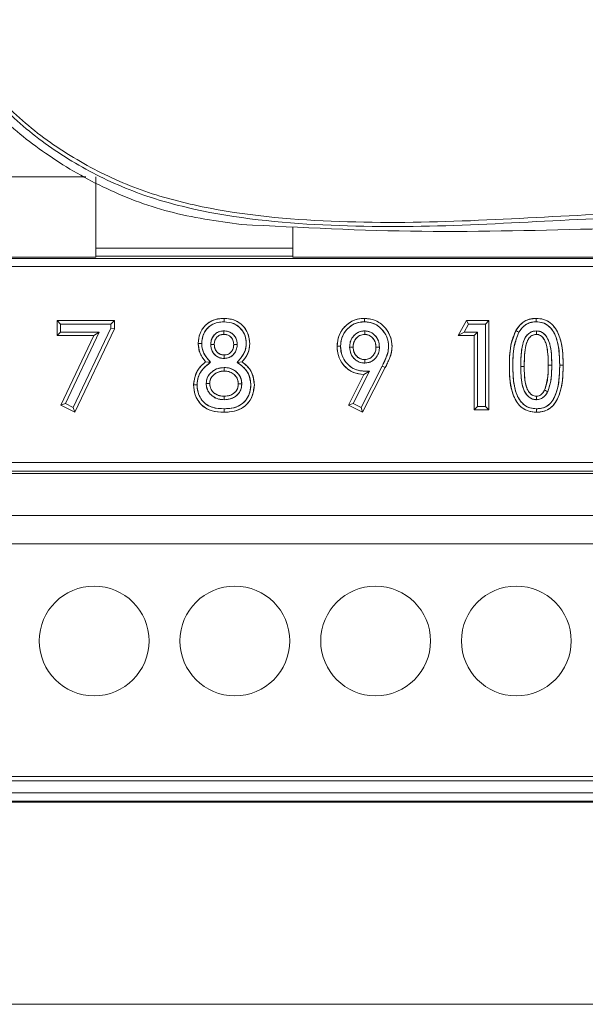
# Model space of a CAD drawing. Header units: millimetres. Extents: x 105 to 1419, y 95 to 961.
# Tile 11 of 43: x 209 to 229, y 490 to 525. Entities that reach past the tile are written whole.
import ezdxf

# ---------------------------------------------------------------- set-up
doc = ezdxf.new("R2010")
doc.units = ezdxf.units.MM
doc.header["$LTSCALE"] = 5

msp = doc.modelspace()

# ---------------------------------------------------------------- linework, layer by layer
at = {"color": 106, "linetype": 'Continuous', "lineweight": 15}
for p, q in [((185.494, 519.142), (211.597, 519.142)), ((211.949, 516.612), (218.949, 516.612)), ((218.949, 516.325), (211.949, 516.325))]:
    msp.add_line(p, q, dxfattribs=at)
at = {"color": 7, "linetype": 'Continuous', "lineweight": 15}
for p, q in [((211.949, 516.292), (211.949, 519.142)), ((218.949, 517.352), (218.949, 516.292)), ((185.494, 516.292), (211.949, 516.292)), ((218.949, 516.292), (321.047, 516.292)), ((180.772, 516.24), (242.772, 516.24)), ((242.772, 515.954), (180.772, 515.954)), ((210.696, 513.908), (210.573, 514.032)), ((210.573, 513.503), (210.573, 514.032)), ((210.573, 514.032), (212.608, 514.032)), ((210.696, 513.626), (210.696, 513.908)), ((210.696, 513.908), (212.485, 513.908)), ((212.485, 513.908), (212.608, 514.032)), ((212.485, 513.908), (212.485, 513.764)), ((212.608, 514.032), (212.608, 513.736)), ((216.508, 513.99), (216.508, 514.113)), ((216.508, 513.99), (216.508, 514.113)), ((224.819, 513.503), (225.125, 514.032)), ((225.033, 513.626), (225.196, 513.908)), ((225.196, 513.908), (225.125, 514.032)), ((225.125, 514.032), (225.918, 514.032)), ((225.196, 513.908), (225.794, 513.908)), ((225.794, 513.908), (225.918, 514.032)), ((225.794, 513.908), (225.794, 510.98)), ((225.918, 514.032), (225.918, 510.857)), ((210.696, 513.626), (210.573, 513.503)), ((211.873, 513.503), (210.573, 513.503)), ((212.068, 513.626), (210.696, 513.626)), ((210.703, 511.03), (211.873, 513.503)), ((210.866, 511.086), (212.068, 513.626)), ((212.485, 513.764), (211.15, 510.943)), ((212.608, 513.736), (211.208, 510.775)), ((212.068, 513.626), (211.873, 513.503)), ((212.485, 513.764), (212.608, 513.736)), ((216.494, 513.667), (216.494, 513.543)), ((221.503, 513.667), (221.503, 513.543)), ((225.033, 513.626), (224.819, 513.503)), ((225.389, 513.503), (224.819, 513.503)), ((225.512, 513.626), (225.033, 513.626)), ((225.512, 513.626), (225.389, 513.503)), ((225.389, 510.857), (225.389, 513.503)), ((225.512, 510.98), (225.512, 513.626)), ((226.981, 513.619), (226.874, 513.681)), ((227.602, 513.667), (227.603, 513.543)), ((216.034, 513.182), (216.157, 513.183)), ((216.973, 513.188), (216.849, 513.187)), ((220.644, 513.124), (220.52, 513.124)), ((220.967, 513.093), (221.09, 513.093)), ((220.967, 513.093), (221.09, 513.093)), ((216.504, 512.687), (216.504, 512.811)), ((222.028, 513.092), (221.904, 513.091)), ((216.029, 512.55), (215.851, 512.567)), ((216.967, 512.543), (217.147, 512.567)), ((216.967, 512.543), (217.147, 512.567)), ((222.125, 512.418), (221.374, 510.941)), ((221.505, 512.524), (221.505, 512.648)), ((221.505, 512.524), (221.505, 512.648)), ((222.125, 512.418), (222.235, 512.362)), ((227.048, 512.407), (227.171, 512.407)), ((228.15, 512.443), (228.026, 512.443)), ((228.432, 512.443), (228.555, 512.443)), ((216.512, 512.364), (216.512, 512.241)), ((216.512, 512.364), (216.512, 512.241)), ((220.924, 511.03), (221.477, 512.119)), ((221.09, 511.084), (221.676, 512.237)), ((222.235, 512.362), (221.429, 510.775)), ((221.676, 512.237), (221.477, 512.119)), ((215.548, 511.746), (215.424, 511.746)), ((215.871, 511.799), (215.994, 511.798)), ((215.871, 511.799), (215.994, 511.798)), ((210.866, 511.086), (210.703, 511.03)), ((211.208, 510.775), (210.703, 511.03)), ((211.15, 510.943), (210.866, 511.086)), ((221.09, 511.084), (220.924, 511.03)), ((221.429, 510.775), (220.924, 511.03)), ((221.374, 510.941), (221.09, 511.084)), ((211.15, 510.943), (211.208, 510.775)), ((216.511, 510.899), (216.511, 510.775)), ((221.374, 510.941), (221.429, 510.775)), ((225.512, 510.98), (225.389, 510.857)), ((225.918, 510.857), (225.389, 510.857)), ((225.794, 510.98), (225.512, 510.98)), ((225.794, 510.98), (225.918, 510.857)), ((227.605, 510.899), (227.605, 510.775)), ((179.708, 508.985), (243.836, 508.985)), ((178.687, 508.599), (271.808, 508.599)), ((243.836, 508.685), (179.708, 508.685)), ((179.49, 507.103), (244.38, 507.103)), ((179.49, 506.103), (244.38, 506.103)), ((179.49, 497.833), (244.38, 497.833)), ((244.38, 497.668), (179.49, 497.668)), ((179.49, 497.241), (244.38, 497.241)), ((179.49, 496.945), (244.38, 496.945)), ((179.49, 496.912), (244.38, 496.912)), ((323.409, 489.73), (160.508, 489.73))]:
    msp.add_line(p, q, dxfattribs=at)
at = {"color": 7, "linetype": 'Continuous', "lineweight": 15, "flags": 128}
for points in [[(221.493, 513.99), (221.492, 514.052), (221.492, 514.113)], [(221.493, 513.99), (221.492, 514.059), (221.492, 514.113)], [(227.592, 513.99), (227.591, 514.042), (227.591, 514.113)], [(216.494, 513.667), (216.494, 513.617), (216.494, 513.543)], [(221.503, 513.667), (221.503, 513.612), (221.503, 513.543)], [(226.981, 513.619), (226.933, 513.647), (226.874, 513.681)], [(215.711, 513.224), (215.649, 513.224), (215.587, 513.224)], [(215.711, 513.224), (215.642, 513.224), (215.587, 513.224)], [(216.034, 513.182), (216.084, 513.182), (216.157, 513.183)], [(216.973, 513.188), (216.922, 513.187), (216.849, 513.187)], [(216.504, 512.687), (216.504, 512.738), (216.504, 512.811)], [(222.028, 513.092), (221.973, 513.091), (221.904, 513.091)], [(216.029, 512.55), (215.94, 512.558), (215.851, 512.567)], [(222.125, 512.418), (222.18, 512.39), (222.235, 512.362)], [(228.432, 512.443), (228.479, 512.443), (228.517, 512.443), (228.555, 512.443)], [(215.548, 511.746), (215.486, 511.746), (215.424, 511.746)], [(217.135, 511.786), (217.074, 511.785), (217.012, 511.785)], [(216.505, 511.222), (216.505, 511.284), (216.505, 511.345)], [(227.602, 511.222), (227.602, 511.263), (227.602, 511.304), (227.603, 511.345)], [(228.005, 511.509), (227.968, 511.527), (227.931, 511.545), (227.895, 511.564)], [(227.605, 510.899), (227.605, 510.852), (227.605, 510.814), (227.605, 510.775)]]:
    msp.add_lwpolyline(points, dxfattribs=at)
at = {"color": 7, "linetype": 'Continuous', "lineweight": 15}
for centre in [(211.89, 502.645), (216.89, 502.645), (221.89, 502.645), (226.89, 502.645)]:
    msp.add_circle(centre, 1.95, dxfattribs=at)
for points, knots in [([(349.024, 544.618), (347.197, 542.238), (341.721, 535.104), (336.087, 527.074), (331.133, 521.285), (329.226, 519.83), (327.112, 518.718), (324.23, 517.814), (320.588, 517.382), (316.284, 517.385), (311.972, 517.662), (302.976, 517.953), (289.268, 517.805), (270.84, 517.916), (252.409, 517.812), (238.58, 517.953), (229.348, 517.665), (224.684, 517.371), (220.028, 517.352), (216.183, 517.739), (213.238, 518.577), (211.194, 519.579), (209.32, 520.885), (206.393, 523.967), (200.659, 532.201), (194.982, 539.478), (190.972, 544.618)], [0, 0, 0, 0, 0.049323, 0.147913, 0.160974, 0.174033, 0.187075, 0.200121, 0.223561, 0.247152, 0.270917, 0.294596, 0.394954, 0.495411, 0.595868, 0.696226, 0.721826, 0.747506, 0.773028, 0.798411, 0.810836, 0.823262, 0.835733, 0.848193, 0.892794, 1, 1, 1, 1]), ([(191.064, 544.707), (195.075, 539.568), (200.753, 532.292), (206.482, 524.065), (209.396, 520.997), (211.251, 519.706), (213.273, 518.715), (216.2, 517.883), (220.033, 517.498), (224.683, 517.518), (229.341, 517.813), (238.572, 518.101), (252.403, 517.96), (270.84, 518.064), (289.275, 517.953), (302.985, 518.102), (311.978, 517.81), (316.284, 517.532), (320.581, 517.528), (324.21, 517.957), (327.073, 518.854), (329.165, 519.955), (331.052, 521.394), (335.997, 527.169), (341.627, 535.194), (347.105, 542.328), (348.932, 544.707)], [0, 0, 0, 0, 0.1073523, 0.1519806, 0.1643194, 0.1766684, 0.1889797, 0.2012908, 0.2266705, 0.2521898, 0.277868, 0.3034655, 0.4039814, 0.5045964, 0.6052114, 0.7057273, 0.7293959, 0.7531511, 0.776732, 0.8001617, 0.8130883, 0.8260119, 0.8389488, 0.8518878, 0.950609, 1, 1, 1, 1]), ([(203.722, 527.232), (204.477, 526.279), (205.614, 524.845), (207.124, 522.841), (208.449, 521.304), (210.15, 519.918), (212.211, 518.712), (214.555, 517.807), (216.251, 517.571), (217.113, 517.45)], [0, 0, 0, 0, 0.220739, 0.332316, 0.443589, 0.574115, 0.708461, 0.851769, 1, 1, 1, 1]), ([(217.113, 517.45), (219.253, 517.34), (223.537, 517.119), (229.971, 517.313), (240.692, 517.475), (257.009, 517.376), (278.493, 517.356), (297.205, 517.543), (311.832, 517.147), (319.146, 517.349), (322.801, 517.45)], [0, 0, 0, 0, 0.0608, 0.121695, 0.182592, 0.365165, 0.584786, 0.792379, 0.896241, 1, 1, 1, 1]), ([(215.587, 513.224), (215.599, 513.342), (215.621, 513.556), (215.784, 513.825), (216.005, 514.004), (216.258, 514.101), (216.429, 514.109), (216.508, 514.113)], [0, 0, 0, 0, 0.2474542, 0.4441521, 0.6414674, 0.8352537, 1, 1, 1, 1]), ([(215.587, 513.224), (215.602, 513.358), (215.633, 513.627), (215.879, 513.93), (216.191, 514.091), (216.402, 514.106), (216.508, 514.113)], [0, 0, 0, 0, 0.279756, 0.558877, 0.779252, 1, 1, 1, 1]), ([(215.711, 513.224), (215.72, 513.322), (215.737, 513.503), (215.872, 513.734), (216.059, 513.89), (216.281, 513.978), (216.433, 513.986), (216.508, 513.99)], [0, 0, 0, 0, 0.237961, 0.434246, 0.631361, 0.820918, 1, 1, 1, 1]), ([(215.711, 513.224), (215.724, 513.341), (215.75, 513.572), (215.96, 513.832), (216.229, 513.971), (216.413, 513.983), (216.508, 513.99)], [0, 0, 0, 0, 0.282175, 0.55492, 0.772684, 1, 1, 1, 1]), ([(216.508, 514.113), (216.626, 514.104), (216.839, 514.086), (217.11, 513.928), (217.293, 513.712), (217.402, 513.464), (217.414, 513.293), (217.419, 513.215)], [0, 0, 0, 0, 0.247406, 0.443674, 0.640197, 0.836369, 1, 1, 1, 1]), ([(216.508, 514.113), (216.642, 514.101), (216.911, 514.075), (217.216, 513.834), (217.389, 513.53), (217.409, 513.32), (217.419, 513.215)], [0, 0, 0, 0, 0.279872, 0.559047, 0.779566, 1, 1, 1, 1]), ([(216.508, 513.99), (216.627, 513.979), (216.827, 513.96), (217.064, 513.801), (217.21, 513.604), (217.286, 513.4), (217.293, 513.265), (217.296, 513.214)], [0, 0, 0, 0, 0.287284, 0.480381, 0.673687, 0.87475, 1, 1, 1, 1]), ([(216.508, 513.99), (216.626, 513.979), (216.857, 513.958), (217.12, 513.751), (217.269, 513.489), (217.287, 513.306), (217.296, 513.214)], [0, 0, 0, 0, 0.283511, 0.556752, 0.776872, 1, 1, 1, 1]), ([(220.52, 513.124), (220.533, 513.254), (220.557, 513.509), (220.77, 513.816), (221.045, 514.03), (221.302, 514.107), (221.453, 514.112), (221.492, 514.113)], [0, 0, 0, 0, 0.2527835, 0.4918939, 0.7033683, 0.9242664, 1, 1, 1, 1]), ([(220.52, 513.124), (220.536, 513.269), (220.568, 513.558), (220.831, 513.881), (221.151, 514.083), (221.378, 514.103), (221.492, 514.113)], [0, 0, 0, 0, 0.27969, 0.559385, 0.779641, 1, 1, 1, 1]), ([(220.644, 513.124), (220.653, 513.229), (220.671, 513.44), (220.839, 513.703), (221.069, 513.899), (221.301, 513.983), (221.448, 513.988), (221.493, 513.99)], [0, 0, 0, 0, 0.232684, 0.467661, 0.672643, 0.900279, 1, 1, 1, 1]), ([(220.644, 513.124), (220.658, 513.251), (220.685, 513.506), (220.916, 513.787), (221.194, 513.964), (221.392, 513.981), (221.493, 513.99)], [0, 0, 0, 0, 0.281281, 0.560866, 0.778435, 1, 1, 1, 1]), ([(221.492, 514.113), (221.615, 514.102), (221.859, 514.08), (222.17, 513.864), (222.393, 513.569), (222.47, 513.297), (222.473, 513.147), (222.474, 513.119)], [0, 0, 0, 0, 0.23621, 0.468303, 0.708655, 0.945125, 1, 1, 1, 1]), ([(221.492, 514.113), (221.638, 514.097), (221.931, 514.064), (222.244, 513.785), (222.442, 513.462), (222.463, 513.234), (222.474, 513.119)], [0, 0, 0, 0, 0.279523, 0.559206, 0.779612, 1, 1, 1, 1]), ([(221.493, 513.99), (221.592, 513.982), (221.793, 513.965), (222.063, 513.792), (222.266, 513.539), (222.346, 513.291), (222.35, 513.151), (222.351, 513.119)], [0, 0, 0, 0, 0.21898, 0.440468, 0.68821, 0.928836, 1, 1, 1, 1]), ([(221.493, 513.99), (221.62, 513.976), (221.876, 513.947), (222.149, 513.702), (222.323, 513.42), (222.341, 513.219), (222.351, 513.119)], [0, 0, 0, 0, 0.278937, 0.558, 0.778396, 1, 1, 1, 1]), ([(226.874, 513.681), (226.934, 513.769), (227.043, 513.926), (227.282, 514.072), (227.468, 514.109), (227.571, 514.113), (227.591, 514.113)], [0, 0, 0, 0, 0.360531, 0.646684, 0.933092, 1, 1, 1, 1]), ([(226.874, 513.681), (226.976, 513.818), (227.16, 514.062), (227.459, 514.098), (227.591, 514.113)], [0, 0, 0, 0, 0.5593376, 1, 1, 1, 1]), ([(226.981, 513.619), (227.042, 513.707), (227.145, 513.852), (227.373, 513.974), (227.517, 513.984), (227.592, 513.99)], [0, 0, 0, 0, 0.423409, 0.702958, 1, 1, 1, 1]), ([(226.981, 513.619), (227.03, 513.692), (227.111, 513.81), (227.272, 513.922), (227.426, 513.981), (227.535, 513.987), (227.592, 513.99)], [0, 0, 0, 0, 0.349732, 0.563836, 0.775673, 1, 1, 1, 1]), ([(227.591, 514.113), (227.693, 514.104), (227.897, 514.087), (228.152, 513.924), (228.366, 513.647), (228.54, 513.148), (228.549, 512.716), (228.555, 512.443)], [0, 0, 0, 0, 0.140995, 0.281567, 0.403423, 0.622714, 1, 1, 1, 1]), ([(227.591, 514.113), (227.681, 514.107), (227.862, 514.093), (228.107, 513.96), (228.291, 513.757), (228.534, 513.269), (228.546, 512.81), (228.555, 512.443)], [0, 0, 0, 0, 0.125138, 0.250118, 0.375207, 0.500561, 1, 1, 1, 1]), ([(227.592, 513.99), (227.677, 513.983), (227.849, 513.969), (228.064, 513.834), (228.251, 513.595), (228.418, 513.129), (228.426, 512.715), (228.432, 512.443)], [0, 0, 0, 0, 0.129367, 0.259886, 0.372364, 0.587646, 1, 1, 1, 1]), ([(227.592, 513.99), (227.67, 513.984), (227.825, 513.973), (228.033, 513.858), (228.191, 513.682), (228.414, 513.227), (228.424, 512.794), (228.432, 512.443)], [0, 0, 0, 0, 0.119028, 0.234171, 0.351514, 0.475538, 1, 1, 1, 1]), ([(216.494, 513.667), (216.43, 513.66), (216.316, 513.648), (216.178, 513.553), (216.085, 513.433), (216.039, 513.302), (216.035, 513.216), (216.034, 513.182)], [0, 0, 0, 0, 0.253805, 0.454183, 0.654219, 0.863849, 1, 1, 1, 1]), ([(216.494, 513.667), (216.449, 513.664), (216.355, 513.657), (216.225, 513.592), (216.116, 513.483), (216.044, 513.341), (216.037, 513.233), (216.034, 513.182)], [0, 0, 0, 0, 0.178987, 0.376295, 0.569307, 0.794716, 1, 1, 1, 1]), ([(216.494, 513.543), (216.444, 513.538), (216.358, 513.529), (216.257, 513.455), (216.191, 513.365), (216.16, 513.269), (216.158, 513.207), (216.157, 513.183)], [0, 0, 0, 0, 0.266477, 0.462926, 0.658891, 0.868962, 1, 1, 1, 1]), ([(216.494, 513.543), (216.442, 513.537), (216.338, 513.526), (216.226, 513.425), (216.165, 513.305), (216.16, 513.224), (216.157, 513.183)], [0, 0, 0, 0, 0.279496, 0.558844, 0.779271, 1, 1, 1, 1]), ([(216.973, 513.188), (216.965, 513.263), (216.951, 513.391), (216.843, 513.539), (216.717, 513.629), (216.593, 513.663), (216.518, 513.666), (216.494, 513.667)], [0, 0, 0, 0, 0.295104, 0.499668, 0.704551, 0.902149, 1, 1, 1, 1]), ([(216.973, 513.188), (216.97, 513.231), (216.965, 513.324), (216.907, 513.457), (216.802, 513.577), (216.657, 513.655), (216.546, 513.663), (216.494, 513.667)], [0, 0, 0, 0, 0.170955, 0.36776, 0.562378, 0.793094, 1, 1, 1, 1]), ([(216.849, 513.187), (216.845, 513.24), (216.837, 513.331), (216.764, 513.439), (216.675, 513.509), (216.58, 513.539), (216.519, 513.542), (216.494, 513.543)], [0, 0, 0, 0, 0.277114, 0.476217, 0.675649, 0.867106, 1, 1, 1, 1]), ([(216.849, 513.187), (216.844, 513.24), (216.835, 513.347), (216.74, 513.468), (216.619, 513.535), (216.535, 513.541), (216.494, 513.543)], [0, 0, 0, 0, 0.2799345, 0.5592263, 0.7794024, 1, 1, 1, 1]), ([(221.503, 513.667), (221.433, 513.659), (221.296, 513.644), (221.133, 513.524), (221.018, 513.37), (220.972, 513.219), (220.968, 513.124), (220.967, 513.093)], [0, 0, 0, 0, 0.2385174, 0.4690505, 0.6729263, 0.8914026, 1, 1, 1, 1]), ([(221.503, 513.667), (221.45, 513.663), (221.339, 513.653), (221.19, 513.572), (221.065, 513.446), (220.98, 513.28), (220.971, 513.154), (220.967, 513.093)], [0, 0, 0, 0, 0.1837671, 0.3794308, 0.5666069, 0.7910773, 1, 1, 1, 1]), ([(221.503, 513.543), (221.445, 513.536), (221.337, 513.523), (221.212, 513.425), (221.127, 513.306), (221.094, 513.189), (221.091, 513.117), (221.09, 513.093)], [0, 0, 0, 0, 0.25277, 0.475525, 0.680261, 0.895439, 1, 1, 1, 1]), ([(221.503, 513.543), (221.439, 513.535), (221.312, 513.517), (221.177, 513.39), (221.101, 513.243), (221.094, 513.143), (221.09, 513.093)], [0, 0, 0, 0, 0.279202, 0.55899, 0.779375, 1, 1, 1, 1]), ([(222.028, 513.092), (222.021, 513.168), (222.007, 513.321), (221.882, 513.507), (221.719, 513.632), (221.583, 513.663), (221.513, 513.667), (221.503, 513.667)], [0, 0, 0, 0, 0.262591, 0.528566, 0.754768, 0.966259, 1, 1, 1, 1]), ([(222.028, 513.092), (222.021, 513.169), (222.006, 513.329), (221.872, 513.517), (221.698, 513.645), (221.568, 513.66), (221.503, 513.667)], [0, 0, 0, 0, 0.268437, 0.549857, 0.777332, 1, 1, 1, 1]), ([(221.904, 513.091), (221.898, 513.16), (221.886, 513.281), (221.785, 513.423), (221.66, 513.524), (221.555, 513.537), (221.503, 513.543)], [0, 0, 0, 0, 0.303033, 0.5351, 0.767312, 1, 1, 1, 1]), ([(221.904, 513.091), (221.899, 513.154), (221.888, 513.28), (221.783, 513.427), (221.651, 513.526), (221.552, 513.538), (221.503, 513.543)], [0, 0, 0, 0, 0.280105, 0.559894, 0.780082, 1, 1, 1, 1]), ([(226.642, 512.413), (226.646, 512.555), (226.652, 512.84), (226.7, 513.275), (226.815, 513.544), (226.874, 513.681)], [0, 0, 0, 0, 0.328081, 0.657987, 1, 1, 1, 1]), ([(226.642, 512.413), (226.644, 512.659), (226.646, 513.096), (226.804, 513.503), (226.874, 513.681)], [0, 0, 0, 0, 0.560942, 1, 1, 1, 1]), ([(226.766, 512.413), (226.769, 512.555), (226.775, 512.829), (226.822, 513.242), (226.927, 513.492), (226.981, 513.619)], [0, 0, 0, 0, 0.345293, 0.66698, 1, 1, 1, 1]), ([(226.766, 512.413), (226.767, 512.651), (226.768, 513.067), (226.917, 513.454), (226.981, 513.619)], [0, 0, 0, 0, 0.571801, 1, 1, 1, 1]), ([(227.602, 513.667), (227.548, 513.661), (227.44, 513.649), (227.303, 513.558), (227.182, 513.406), (227.095, 513.148), (227.053, 512.801), (227.05, 512.539), (227.048, 512.407)], [0, 0, 0, 0, 0.105848, 0.212568, 0.313441, 0.483666, 0.739401, 1, 1, 1, 1]), ([(227.602, 513.667), (227.553, 513.662), (227.453, 513.652), (227.321, 513.573), (227.168, 513.4), (227.055, 512.994), (227.051, 512.637), (227.048, 512.407)], [0, 0, 0, 0, 0.096561, 0.197141, 0.294481, 0.545269, 1, 1, 1, 1]), ([(227.603, 513.543), (227.563, 513.539), (227.484, 513.53), (227.385, 513.462), (227.292, 513.344), (227.216, 513.117), (227.177, 512.792), (227.173, 512.536), (227.171, 512.407)], [0, 0, 0, 0, 0.088381, 0.177433, 0.2623, 0.422999, 0.708598, 1, 1, 1, 1]), ([(227.603, 513.543), (227.547, 513.534), (227.436, 513.516), (227.278, 513.344), (227.179, 512.961), (227.174, 512.629), (227.171, 512.407)], [0, 0, 0, 0, 0.12424, 0.248754, 0.498448, 1, 1, 1, 1]), ([(228.15, 512.443), (228.147, 512.572), (228.142, 512.837), (228.1, 513.179), (227.991, 513.431), (227.876, 513.571), (227.743, 513.653), (227.65, 513.662), (227.602, 513.667)], [0, 0, 0, 0, 0.261574, 0.539818, 0.692067, 0.812666, 0.902832, 1, 1, 1, 1]), ([(228.15, 512.443), (228.147, 512.667), (228.144, 513.014), (228.018, 513.397), (227.877, 513.567), (227.752, 513.652), (227.652, 513.662), (227.602, 513.667)], [0, 0, 0, 0, 0.454171, 0.703934, 0.796866, 0.900576, 1, 1, 1, 1]), ([(228.026, 512.443), (228.024, 512.572), (228.019, 512.829), (227.981, 513.138), (227.891, 513.349), (227.813, 513.457), (227.721, 513.524), (227.651, 513.541), (227.611, 513.543), (227.603, 513.543)], [0, 0, 0, 0, 0.300976, 0.601531, 0.718162, 0.835127, 0.907409, 0.980099, 1, 1, 1, 1]), ([(228.026, 512.443), (228.024, 512.659), (228.021, 512.981), (227.907, 513.341), (227.764, 513.514), (227.656, 513.534), (227.603, 513.543)], [0, 0, 0, 0, 0.501659, 0.751228, 0.876095, 1, 1, 1, 1]), ([(215.851, 512.567), (215.779, 512.661), (215.669, 512.805), (215.598, 513.038), (215.591, 513.161), (215.587, 513.224)], [0, 0, 0, 0, 0.491068, 0.740329, 1, 1, 1, 1]), ([(215.851, 512.567), (215.768, 512.676), (215.618, 512.872), (215.597, 513.116), (215.587, 513.224)], [0, 0, 0, 0, 0.559571, 1, 1, 1, 1]), ([(216.029, 512.55), (215.99, 512.594), (215.916, 512.677), (215.795, 512.841), (215.721, 513.029), (215.713, 513.172), (215.711, 513.224)], [0, 0, 0, 0, 0.230157, 0.435652, 0.79895, 1, 1, 1, 1]), ([(216.029, 512.55), (215.967, 512.618), (215.868, 512.727), (215.771, 512.902), (215.72, 513.059), (215.714, 513.168), (215.711, 513.224)], [0, 0, 0, 0, 0.358574, 0.573277, 0.78387, 1, 1, 1, 1]), ([(216.034, 513.182), (216.042, 513.105), (216.057, 512.973), (216.169, 512.82), (216.3, 512.721), (216.422, 512.691), (216.489, 512.688), (216.504, 512.687)], [0, 0, 0, 0, 0.302266, 0.516873, 0.731363, 0.943973, 1, 1, 1, 1]), ([(216.034, 513.182), (216.036, 513.139), (216.042, 513.046), (216.097, 512.914), (216.196, 512.794), (216.336, 512.703), (216.449, 512.692), (216.504, 512.687)], [0, 0, 0, 0, 0.172084, 0.3643705, 0.5555435, 0.7849364, 1, 1, 1, 1]), ([(216.157, 513.183), (216.161, 513.134), (216.169, 513.044), (216.237, 512.931), (216.324, 512.855), (216.418, 512.816), (216.478, 512.812), (216.504, 512.811)], [0, 0, 0, 0, 0.258888, 0.470867, 0.682644, 0.86076, 1, 1, 1, 1]), ([(216.157, 513.183), (216.162, 513.129), (216.172, 513.023), (216.263, 512.9), (216.379, 512.822), (216.463, 512.815), (216.504, 512.811)], [0, 0, 0, 0, 0.280013, 0.559464, 0.779676, 1, 1, 1, 1]), ([(216.504, 512.687), (216.568, 512.694), (216.682, 512.705), (216.821, 512.799), (216.916, 512.919), (216.966, 513.056), (216.971, 513.149), (216.973, 513.188)], [0, 0, 0, 0, 0.250016, 0.443455, 0.636426, 0.847077, 1, 1, 1, 1]), ([(216.504, 512.687), (216.55, 512.69), (216.647, 512.697), (216.781, 512.765), (216.892, 512.879), (216.962, 513.026), (216.969, 513.136), (216.973, 513.188)], [0, 0, 0, 0, 0.180441, 0.378934, 0.572557, 0.798289, 1, 1, 1, 1]), ([(216.504, 512.811), (216.555, 512.816), (216.642, 512.825), (216.743, 512.898), (216.811, 512.988), (216.845, 513.09), (216.848, 513.158), (216.849, 513.187)], [0, 0, 0, 0, 0.261351, 0.449878, 0.637652, 0.848546, 1, 1, 1, 1]), ([(216.504, 512.811), (216.558, 512.817), (216.666, 512.829), (216.781, 512.935), (216.841, 513.061), (216.847, 513.145), (216.849, 513.187)], [0, 0, 0, 0, 0.279492, 0.558714, 0.779116, 1, 1, 1, 1]), ([(217.296, 513.214), (217.292, 513.157), (217.285, 513.026), (217.207, 512.844), (217.087, 512.685), (217.007, 512.591), (216.967, 512.543)], [0, 0, 0, 0, 0.22041, 0.51447, 0.756243, 1, 1, 1, 1]), ([(217.296, 513.214), (217.289, 513.13), (217.278, 512.993), (217.187, 512.82), (217.084, 512.682), (217.007, 512.591), (216.967, 512.543)], [0, 0, 0, 0, 0.325115, 0.532482, 0.755698, 1, 1, 1, 1]), ([(217.419, 513.215), (217.408, 513.1), (217.39, 512.922), (217.265, 512.714), (217.187, 512.616), (217.147, 512.567)], [0, 0, 0, 0, 0.4750569, 0.734028, 1, 1, 1, 1]), ([(217.419, 513.215), (217.413, 513.133), (217.404, 512.998), (217.332, 512.823), (217.247, 512.689), (217.18, 512.607), (217.147, 512.567)], [0, 0, 0, 0, 0.339523, 0.559522, 0.779751, 1, 1, 1, 1]), ([(221.477, 512.119), (221.348, 512.132), (221.105, 512.158), (220.815, 512.369), (220.612, 512.633), (220.528, 512.901), (220.522, 513.068), (220.52, 513.124)], [0, 0, 0, 0, 0.248943, 0.467948, 0.673483, 0.892013, 1, 1, 1, 1]), ([(221.477, 512.119), (221.332, 512.137), (221.042, 512.173), (220.729, 512.452), (220.546, 512.782), (220.529, 513.01), (220.52, 513.124)], [0, 0, 0, 0, 0.279352, 0.559068, 0.779397, 1, 1, 1, 1]), ([(221.676, 512.237), (221.562, 512.235), (221.362, 512.232), (221.085, 512.322), (220.871, 512.491), (220.71, 512.721), (220.649, 512.949), (220.645, 513.083), (220.644, 513.124)], [0, 0, 0, 0, 0.218234, 0.385722, 0.552892, 0.739852, 0.920442, 1, 1, 1, 1]), ([(221.676, 512.237), (221.522, 512.235), (221.226, 512.232), (220.876, 512.468), (220.673, 512.783), (220.654, 513.009), (220.644, 513.124)], [0, 0, 0, 0, 0.292598, 0.56415, 0.779061, 1, 1, 1, 1]), ([(220.967, 513.093), (220.976, 513.008), (220.992, 512.86), (221.113, 512.682), (221.261, 512.568), (221.402, 512.529), (221.483, 512.525), (221.505, 512.524)], [0, 0, 0, 0, 0.29103, 0.50579, 0.720904, 0.923958, 1, 1, 1, 1]), ([(220.967, 513.093), (220.975, 513.014), (220.991, 512.852), (221.128, 512.66), (221.312, 512.542), (221.442, 512.53), (221.505, 512.524)], [0, 0, 0, 0, 0.269544, 0.554235, 0.78401, 1, 1, 1, 1]), ([(221.09, 513.093), (221.096, 513.032), (221.106, 512.923), (221.19, 512.785), (221.301, 512.69), (221.415, 512.653), (221.483, 512.649), (221.505, 512.648)], [0, 0, 0, 0, 0.266569, 0.482037, 0.697944, 0.901584, 1, 1, 1, 1]), ([(221.09, 513.093), (221.096, 513.029), (221.109, 512.902), (221.215, 512.753), (221.355, 512.661), (221.455, 512.652), (221.505, 512.648)], [0, 0, 0, 0, 0.280008, 0.559549, 0.779687, 1, 1, 1, 1]), ([(222.351, 513.119), (222.347, 513.056), (222.337, 512.901), (222.245, 512.668), (222.165, 512.502), (222.125, 512.418)], [0, 0, 0, 0, 0.254049, 0.623217, 1, 1, 1, 1]), ([(222.351, 513.119), (222.345, 513.038), (222.335, 512.904), (222.267, 512.725), (222.2, 512.572), (222.15, 512.469), (222.125, 512.418)], [0, 0, 0, 0, 0.3255058, 0.539073, 0.767983, 1, 1, 1, 1]), ([(222.474, 513.119), (222.46, 512.992), (222.438, 512.795), (222.325, 512.551), (222.265, 512.425), (222.235, 512.362)], [0, 0, 0, 0, 0.4764209, 0.7377945, 1, 1, 1, 1]), ([(222.474, 513.119), (222.468, 513.028), (222.457, 512.878), (222.383, 512.682), (222.312, 512.521), (222.261, 512.415), (222.235, 512.362)], [0, 0, 0, 0, 0.3395211, 0.5595652, 0.7797781, 1, 1, 1, 1]), ([(221.505, 512.524), (221.576, 512.532), (221.713, 512.548), (221.873, 512.67), (221.98, 512.823), (222.023, 512.97), (222.027, 513.062), (222.028, 513.092)], [0, 0, 0, 0, 0.2460204, 0.4761007, 0.6761809, 0.8974034, 1, 1, 1, 1]), ([(221.505, 512.524), (221.557, 512.529), (221.667, 512.537), (221.814, 512.618), (221.934, 512.746), (222.015, 512.909), (222.024, 513.032), (222.028, 513.092)], [0, 0, 0, 0, 0.182214, 0.380214, 0.569879, 0.79189, 1, 1, 1, 1]), ([(221.505, 512.648), (221.562, 512.654), (221.667, 512.667), (221.788, 512.764), (221.869, 512.882), (221.901, 512.996), (221.903, 513.068), (221.904, 513.091)], [0, 0, 0, 0, 0.2531961, 0.4735205, 0.673951, 0.8949514, 1, 1, 1, 1]), ([(221.505, 512.648), (221.567, 512.656), (221.692, 512.673), (221.822, 512.8), (221.895, 512.944), (221.901, 513.042), (221.904, 513.091)], [0, 0, 0, 0, 0.279123, 0.558766, 0.779328, 1, 1, 1, 1]), ([(215.424, 511.746), (215.44, 511.886), (215.469, 512.148), (215.666, 512.416), (215.806, 512.529), (215.851, 512.567)], [0, 0, 0, 0, 0.43386, 0.815752, 1, 1, 1, 1]), ([(215.424, 511.746), (215.45, 511.929), (215.497, 512.255), (215.743, 512.471), (215.851, 512.567)], [0, 0, 0, 0, 0.558257, 1, 1, 1, 1]), ([(215.548, 511.746), (215.557, 511.851), (215.576, 512.061), (215.76, 512.345), (215.936, 512.479), (216.029, 512.55)], [0, 0, 0, 0, 0.319317, 0.641524, 1, 1, 1, 1]), ([(215.548, 511.746), (215.555, 511.836), (215.569, 512.015), (215.723, 512.312), (215.911, 512.459), (216.029, 512.55)], [0, 0, 0, 0, 0.276219, 0.546272, 1, 1, 1, 1]), ([(216.967, 512.543), (217.038, 512.496), (217.18, 512.402), (217.349, 512.201), (217.444, 511.972), (217.454, 511.815), (217.458, 511.746)], [0, 0, 0, 0, 0.258503, 0.52068, 0.789699, 1, 1, 1, 1]), ([(216.967, 512.543), (217.047, 512.489), (217.202, 512.386), (217.408, 512.121), (217.439, 511.889), (217.458, 511.746)], [0, 0, 0, 0, 0.29664, 0.56811, 1, 1, 1, 1]), ([(217.147, 512.567), (217.244, 512.485), (217.434, 512.326), (217.564, 512.018), (217.577, 511.823), (217.582, 511.746)], [0, 0, 0, 0, 0.3921402, 0.7602218, 1, 1, 1, 1]), ([(217.147, 512.567), (217.218, 512.511), (217.361, 512.4), (217.537, 512.12), (217.565, 511.888), (217.582, 511.746)], [0, 0, 0, 0, 0.280584, 0.56111, 1, 1, 1, 1]), ([(227.605, 510.775), (227.504, 510.783), (227.319, 510.797), (227.079, 510.931), (226.87, 511.167), (226.656, 511.662), (226.648, 512.111), (226.642, 512.413)], [0, 0, 0, 0, 0.140795, 0.258487, 0.375874, 0.578967, 1, 1, 1, 1]), ([(227.605, 510.775), (227.516, 510.782), (227.337, 510.794), (227.092, 510.918), (226.911, 511.118), (226.662, 511.596), (226.651, 512.05), (226.642, 512.413)], [0, 0, 0, 0, 0.125204, 0.250173, 0.375266, 0.500635, 1, 1, 1, 1]), ([(227.605, 510.899), (227.503, 510.908), (227.329, 510.922), (227.103, 511.074), (226.921, 511.33), (226.778, 511.791), (226.77, 512.175), (226.766, 512.413)], [0, 0, 0, 0, 0.155448, 0.265796, 0.408362, 0.633223, 1, 1, 1, 1]), ([(227.605, 510.899), (227.527, 510.904), (227.374, 510.914), (227.166, 511.02), (227.01, 511.194), (226.781, 511.637), (226.773, 512.066), (226.766, 512.413)], [0, 0, 0, 0, 0.120595, 0.234943, 0.351735, 0.475976, 1, 1, 1, 1]), ([(227.048, 512.407), (227.051, 512.192), (227.054, 511.869), (227.174, 511.501), (227.308, 511.333), (227.438, 511.246), (227.54, 511.224), (227.595, 511.222), (227.602, 511.222)], [0, 0, 0, 0, 0.4449771, 0.6679251, 0.7867083, 0.8861022, 0.9857191, 1, 1, 1, 1]), ([(227.048, 512.407), (227.05, 512.187), (227.053, 511.846), (227.188, 511.472), (227.334, 511.312), (227.458, 511.236), (227.555, 511.227), (227.602, 511.222)], [0, 0, 0, 0, 0.454397, 0.70714, 0.799778, 0.902127, 1, 1, 1, 1]), ([(227.171, 512.407), (227.173, 512.3), (227.177, 512.086), (227.209, 511.793), (227.283, 511.569), (227.38, 511.439), (227.473, 511.368), (227.551, 511.348), (227.594, 511.346), (227.603, 511.345)], [0, 0, 0, 0, 0.255819, 0.512146, 0.703721, 0.812586, 0.896002, 0.979781, 1, 1, 1, 1]), ([(227.171, 512.407), (227.173, 512.197), (227.175, 511.882), (227.297, 511.531), (227.445, 511.371), (227.55, 511.354), (227.603, 511.345)], [0, 0, 0, 0, 0.501545, 0.750902, 0.875763, 1, 1, 1, 1]), ([(228.432, 512.443), (228.429, 512.264), (228.422, 511.903), (228.326, 511.462), (228.167, 511.162), (228.006, 510.995), (227.808, 510.91), (227.671, 510.903), (227.605, 510.899)], [0, 0, 0, 0, 0.274663, 0.551204, 0.680595, 0.790066, 0.900235, 1, 1, 1, 1]), ([(228.555, 512.443), (228.552, 512.264), (228.544, 511.851), (228.428, 511.345), (228.201, 511.004), (228.002, 510.85), (227.795, 510.784), (227.661, 510.778), (227.605, 510.775)], [0, 0, 0, 0, 0.250158, 0.576681, 0.704281, 0.813204, 0.922015, 1, 1, 1, 1]), ([(228.432, 512.443), (228.423, 512.094), (228.413, 511.661), (228.195, 511.206), (228.045, 511.024), (227.837, 510.914), (227.684, 510.904), (227.605, 510.899)], [0, 0, 0, 0, 0.525002, 0.650228, 0.76727, 0.879928, 1, 1, 1, 1]), ([(228.555, 512.443), (228.546, 512.081), (228.532, 511.538), (228.202, 510.967), (227.876, 510.793), (227.695, 510.781), (227.605, 510.775)], [0, 0, 0, 0, 0.500569, 0.749484, 0.874585, 1, 1, 1, 1]), ([(227.895, 511.564), (227.933, 511.677), (227.999, 511.875), (228.022, 512.174), (228.025, 512.353), (228.026, 512.443)], [0, 0, 0, 0, 0.397997, 0.697996, 1, 1, 1, 1]), ([(227.895, 511.564), (227.942, 511.724), (228.026, 512.012), (228.026, 512.311), (228.026, 512.443)], [0, 0, 0, 0, 0.5588194, 1, 1, 1, 1]), ([(228.005, 511.509), (228.053, 511.655), (228.125, 511.879), (228.146, 512.196), (228.148, 512.361), (228.15, 512.443)], [0, 0, 0, 0, 0.480398, 0.739613, 1, 1, 1, 1]), ([(228.005, 511.509), (228.044, 511.615), (228.106, 511.786), (228.134, 512.035), (228.148, 512.24), (228.149, 512.376), (228.15, 512.443)], [0, 0, 0, 0, 0.353235, 0.572073, 0.78726, 1, 1, 1, 1]), ([(216.512, 512.364), (216.418, 512.355), (216.24, 512.338), (216.03, 512.19), (215.893, 512.005), (215.878, 511.865), (215.871, 511.799)], [0, 0, 0, 0, 0.295172, 0.5593211, 0.791183, 1, 1, 1, 1]), ([(216.512, 512.364), (216.427, 512.357), (216.252, 512.342), (216.043, 512.203), (215.897, 512.015), (215.88, 511.871), (215.871, 511.799)], [0, 0, 0, 0, 0.268932, 0.547407, 0.772382, 1, 1, 1, 1]), ([(216.512, 512.241), (216.436, 512.234), (216.291, 512.221), (216.126, 512.107), (216.024, 511.973), (215.997, 511.866), (215.995, 511.807), (215.994, 511.798)], [0, 0, 0, 0, 0.298663, 0.573798, 0.766929, 0.961637, 1, 1, 1, 1]), ([(216.512, 512.241), (216.441, 512.235), (216.299, 512.223), (216.13, 512.111), (216.014, 511.965), (216.001, 511.853), (215.994, 511.798)], [0, 0, 0, 0, 0.2803389, 0.5601749, 0.7802658, 1, 1, 1, 1]), ([(217.135, 511.786), (217.13, 511.85), (217.118, 511.975), (217.023, 512.14), (216.881, 512.269), (216.704, 512.352), (216.574, 512.36), (216.512, 512.364)], [0, 0, 0, 0, 0.201641, 0.395005, 0.587705, 0.804538, 1, 1, 1, 1]), ([(217.135, 511.786), (217.131, 511.844), (217.121, 511.964), (217.033, 512.126), (216.895, 512.259), (216.716, 512.35), (216.579, 512.36), (216.512, 512.364)], [0, 0, 0, 0, 0.184799, 0.378716, 0.567091, 0.789786, 1, 1, 1, 1]), ([(217.012, 511.785), (217.007, 511.839), (216.997, 511.949), (216.902, 512.091), (216.766, 512.194), (216.627, 512.236), (216.542, 512.24), (216.512, 512.241)], [0, 0, 0, 0, 0.215136, 0.432822, 0.658798, 0.882375, 1, 1, 1, 1]), ([(217.012, 511.785), (217.003, 511.856), (216.985, 511.998), (216.842, 512.146), (216.679, 512.23), (216.568, 512.237), (216.512, 512.241)], [0, 0, 0, 0, 0.279256, 0.558842, 0.779181, 1, 1, 1, 1]), ([(216.511, 510.775), (216.367, 510.781), (216.127, 510.79), (215.812, 510.926), (215.604, 511.134), (215.453, 511.413), (215.434, 511.628), (215.424, 511.746)], [0, 0, 0, 0, 0.260168, 0.434877, 0.610073, 0.78658, 1, 1, 1, 1]), ([(216.511, 510.775), (216.355, 510.781), (216.045, 510.792), (215.665, 511.032), (215.457, 511.382), (215.435, 511.625), (215.424, 511.746)], [0, 0, 0, 0, 0.2808973, 0.5592264, 0.7795142, 1, 1, 1, 1]), ([(216.511, 510.899), (216.381, 510.903), (216.168, 510.911), (215.889, 511.026), (215.709, 511.202), (215.583, 511.433), (215.552, 511.624), (215.548, 511.732), (215.548, 511.746)], [0, 0, 0, 0, 0.266837, 0.43687, 0.607522, 0.778093, 0.970649, 1, 1, 1, 1]), ([(216.511, 510.899), (216.367, 510.903), (216.093, 510.911), (215.757, 511.121), (215.577, 511.425), (215.558, 511.638), (215.548, 511.746)], [0, 0, 0, 0, 0.293061, 0.561606, 0.777867, 1, 1, 1, 1]), ([(215.871, 511.799), (215.876, 511.736), (215.887, 511.605), (215.99, 511.435), (216.14, 511.306), (216.318, 511.232), (216.446, 511.225), (216.505, 511.222)], [0, 0, 0, 0, 0.194658, 0.411458, 0.599697, 0.813375, 1, 1, 1, 1]), ([(215.871, 511.799), (215.876, 511.739), (215.886, 511.616), (215.977, 511.453), (216.118, 511.32), (216.301, 511.234), (216.439, 511.226), (216.505, 511.222)], [0, 0, 0, 0, 0.18742, 0.382165, 0.571092, 0.791157, 1, 1, 1, 1]), ([(215.994, 511.798), (215.999, 511.747), (216.008, 511.645), (216.087, 511.516), (216.201, 511.416), (216.345, 511.354), (216.452, 511.348), (216.505, 511.345)], [0, 0, 0, 0, 0.198226, 0.397993, 0.579604, 0.792088, 1, 1, 1, 1]), ([(215.994, 511.798), (216.004, 511.726), (216.023, 511.583), (216.168, 511.433), (216.337, 511.355), (216.449, 511.349), (216.505, 511.345)], [0, 0, 0, 0, 0.2790941, 0.5585864, 0.77905, 1, 1, 1, 1]), ([(216.505, 511.222), (216.607, 511.231), (216.774, 511.245), (216.97, 511.373), (217.086, 511.524), (217.132, 511.671), (217.135, 511.758), (217.135, 511.786)], [0, 0, 0, 0, 0.318599, 0.52131, 0.724591, 0.911733, 1, 1, 1, 1]), ([(216.505, 511.222), (216.589, 511.228), (216.763, 511.24), (216.98, 511.373), (217.116, 511.572), (217.129, 511.715), (217.135, 511.786)], [0, 0, 0, 0, 0.263643, 0.547412, 0.777981, 1, 1, 1, 1]), ([(216.505, 511.345), (216.587, 511.351), (216.719, 511.361), (216.876, 511.458), (216.97, 511.572), (217.009, 511.689), (217.011, 511.76), (217.012, 511.785)], [0, 0, 0, 0, 0.322433, 0.520191, 0.718435, 0.900866, 1, 1, 1, 1]), ([(216.505, 511.345), (216.576, 511.35), (216.717, 511.359), (216.891, 511.464), (216.997, 511.618), (217.007, 511.729), (217.012, 511.785)], [0, 0, 0, 0, 0.280646, 0.560026, 0.779891, 1, 1, 1, 1]), ([(217.458, 511.746), (217.443, 511.62), (217.417, 511.402), (217.24, 511.139), (217.003, 510.967), (216.744, 510.906), (216.576, 510.901), (216.511, 510.899)], [0, 0, 0, 0, 0.262404, 0.454146, 0.646896, 0.862428, 1, 1, 1, 1]), ([(217.582, 511.746), (217.569, 511.621), (217.542, 511.37), (217.341, 511.057), (217.048, 510.849), (216.757, 510.783), (216.575, 510.777), (216.511, 510.775)], [0, 0, 0, 0, 0.230228, 0.4613, 0.66195, 0.881399, 1, 1, 1, 1]), ([(217.458, 511.746), (217.451, 511.656), (217.436, 511.478), (217.314, 511.236), (217.119, 511.032), (216.834, 510.912), (216.621, 510.904), (216.511, 510.899)], [0, 0, 0, 0, 0.1877413, 0.3732119, 0.5544908, 0.7699582, 1, 1, 1, 1]), ([(217.582, 511.746), (217.562, 511.594), (217.523, 511.29), (217.236, 510.948), (216.87, 510.791), (216.631, 510.781), (216.511, 510.775)], [0, 0, 0, 0, 0.279633, 0.558802, 0.778975, 1, 1, 1, 1]), ([(227.602, 511.222), (227.654, 511.227), (227.755, 511.238), (227.89, 511.331), (227.964, 511.431), (227.998, 511.495), (228.005, 511.509)], [0, 0, 0, 0, 0.293966, 0.578372, 0.911736, 1, 1, 1, 1]), ([(227.602, 511.222), (227.653, 511.227), (227.756, 511.238), (227.906, 511.34), (227.969, 511.447), (228.005, 511.509)], [0, 0, 0, 0, 0.2920833, 0.5899704, 1, 1, 1, 1]), ([(227.603, 511.345), (227.636, 511.348), (227.703, 511.355), (227.796, 511.416), (227.857, 511.491), (227.885, 511.546), (227.895, 511.564)], [0, 0, 0, 0, 0.257471, 0.517003, 0.846418, 1, 1, 1, 1]), ([(227.603, 511.345), (227.639, 511.349), (227.711, 511.357), (227.82, 511.434), (227.866, 511.514), (227.895, 511.564)], [0, 0, 0, 0, 0.279788, 0.559923, 1, 1, 1, 1])]:
    msp.add_open_spline(points, degree=3, knots=knots, dxfattribs=at)

doc.saveas('drawing.dxf')
